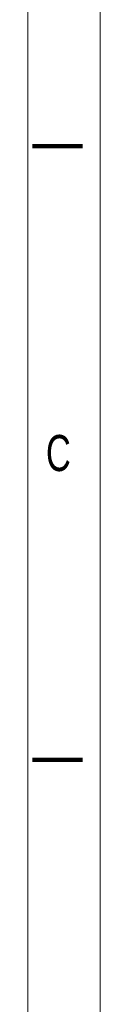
# Model space of a CAD drawing. Header units: inches. Extents: x 0 to 417, y 0 to 34.
# Tile 12 of 25: x 43.167 to 43.667, y 6.589 to 13.409. Entities that reach past the tile are written whole.
import ezdxf

# ---------------------------------------------------------------- set-up
doc = ezdxf.new("R2010")
doc.units = ezdxf.units.IN
doc.header["$LTSCALE"] = 2.42
doc.header["$MEASUREMENT"] = 0
doc.layers.get('0').update_dxf_attribs({"linetype": 'CONTINUOUS'})
doc.styles.get("Standard").update_dxf_attribs({"font": 'txt', "width": 0.8})

msp = doc.modelspace()

# ---------------------------------------------------------------- linework, layer by layer
at = {"color": 7, "linetype": 'Continuous', "lineweight": 0}
for p, q in [((43.6668, 33.5914), (43.6668, 0)), ((43.6668, 0), (43.6668, 33.5914)), ((43.1668, 0.8129), (43.1668, 32.7829))]:
    msp.add_line(p, q, dxfattribs=at)
for points in [[(43.5468, 12.5329, 0.029, 0.029, 0), (43.1968, 12.5329, 0.029, 0.029, 0)], [(43.5468, 8.2829, 0.029, 0.029, 0), (43.1968, 8.2829, 0.029, 0.029, 0)]]:
    msp.add_lwpolyline(points, format="xyseb", dxfattribs=at)

# ---------------------------------------------------------------- texts
at = {"color": 2, "linetype": 'Continuous', "lineweight": 0, "oblique": 0.00002, "width": 0.714284}
msp.add_text('C', height=0.25, dxfattribs=at).set_placement((43.2918, 10.2829))

doc.saveas('drawing.dxf')
